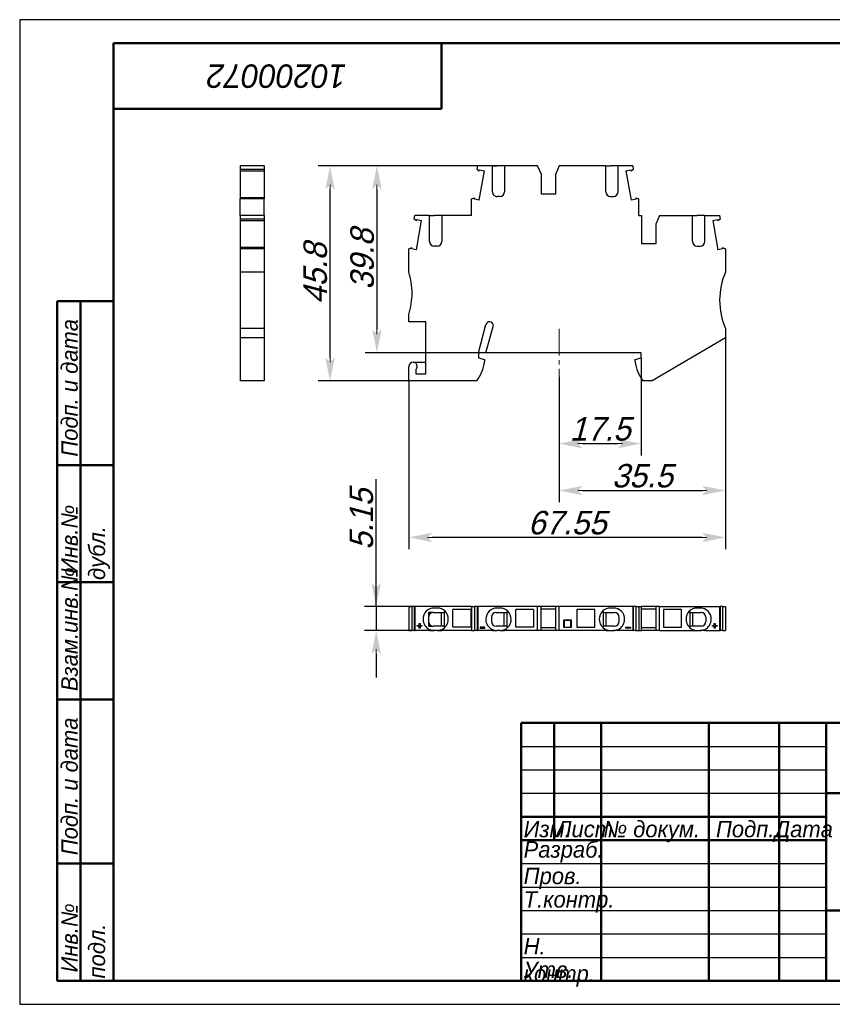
# Model space of a CAD drawing. Header units: millimetres. Extents: x 0 to 297, y 0 to 210.
# Tile 1 of 2: x 0 to 173, y 0 to 210. Entities that reach past the tile are written whole.
import ezdxf

# ---------------------------------------------------------------- set-up
doc = ezdxf.new("R2010")
doc.units = ezdxf.units.MM
doc.linetypes.add('CENTER2_per1_scale0.300801', pattern=[8.595402, 5.730268, -0.955045, 0.955045, -0.955045])
doc.styles.add('TextStyle_1', font='T-FLEX Type A.TTF', dxfattribs={"oblique": 15, "height": 5})
doc.dimstyles.new('DIM_ST_1', dxfattribs={"dimtxt": 5, "dimasz": 5, "dimexe": 2.5, "dimexo": 0, "dimtad": 1, "dimdec": 1, "dimrnd": 0.1, "dimdsep": 46, "dimtxsty": 'TextStyle_1', "dimblk": 'Arrow_3_C7_Status', "dimcen": 0.09, "dimclrd": 7, "dimclre": 7, "dimclrt": 7, "dimazin": 0, "dimtfac": 1, "dimtdec": 0, "dimtmove": 0, "dimatfit": 0, "dimldrblk": 'NONE', "dimfxl": 1, "dimtvp": 1, "dimtolj": 1, "dimarcsym": 0})
doc.dimstyles.new('DIM_ST_2', dxfattribs={"dimtxt": 5, "dimasz": 5, "dimexe": 2.5, "dimexo": 0, "dimtad": 1, "dimrnd": 0.01, "dimdsep": 46, "dimtxsty": 'TextStyle_1', "dimblk": 'Arrow_3_C7_Status', "dimcen": 0.09, "dimclrd": 7, "dimclre": 7, "dimclrt": 7, "dimazin": 0, "dimtfac": 1, "dimtdec": 0, "dimtmove": 0, "dimatfit": 0, "dimldrblk": 'NONE', "dimfxl": 1, "dimtvp": 1, "dimtolj": 1, "dimarcsym": 0})

# ---------------------------------------------------------------- blocks, each defined once
blk = doc.blocks.new('Arrow_3_C7_Status')
at = {"color": 7, "linetype": 'Continuous', "lineweight": 0}
blk.add_line((-1, 0), (-0.8, 0), dxfattribs=at)
at = {"color": 7}
blk.add_solid([(-1, -0.2), (0, 0), (-0.8, 0), (-1, 0.2)], dxfattribs=at)
blk = doc.blocks.new('*D5')
at = {"color": 7, "lineweight": -2}
for p, q in [((103.43, 178.8), (73.7, 178.8)), ((76.2, 173.8), (76.2, 143.95)), ((99.45, 138.95), (73.7, 138.95))]:
    blk.add_line(p, q, dxfattribs=at)
at = {"layer": 'Defpoints', "color": 0}
for p in [(103.43, 178.8), (76.2, 138.95), (99.45, 138.95)]:
    blk.add_point(p, dxfattribs=at)
at = {"color": 7, "lineweight": -2, "xscale": 5, "yscale": 5, "zscale": 5}
for p, rotation in [((76.2, 178.8), 89.99999999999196), ((76.2, 138.95), 269.999999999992)]:
    blk.add_blockref('Arrow_3_C7_Status', p, dxfattribs=dict(at, rotation=rotation))
at = {"color": 7, "insert": (73.07, 158.88), "char_height": 5, "attachment_point": 5, "rotation": 90, "style": 'TextStyle_1'}
blk.add_mtext('\\A1;39.8{\\H0.5x;\\S^ ;}', dxfattribs=at)
blk = doc.blocks.new('_None')
blk = doc.blocks.new('*D6')
at = {"color": 7, "lineweight": -2}
for p, q in [((150.55, 142.15), (150.55, 97.08)), ((83, 132.95), (83, 97.08)), ((145.55, 99.58), (88, 99.58))]:
    blk.add_line(p, q, dxfattribs=at)
at = {"layer": 'Defpoints', "color": 0}
for p in [(150.55, 142.15), (83, 132.95), (83, 99.58)]:
    blk.add_point(p, dxfattribs=at)
at = {"color": 7, "lineweight": -2, "xscale": 5, "yscale": 5, "zscale": 5, "rotation": 180}
blk.add_blockref('Arrow_3_C7_Status', (83, 99.58), dxfattribs=at)
at = {"color": 7, "lineweight": -2, "xscale": 5, "yscale": 5, "zscale": 5}
blk.add_blockref('Arrow_3_C7_Status', (150.55, 99.58), dxfattribs=at)
at = {"color": 7, "insert": (116.78, 102.7), "char_height": 5, "attachment_point": 5, "style": 'TextStyle_1'}
blk.add_mtext('\\A1;67.55{\\H0.5x;\\S^ ;}', dxfattribs=at)
blk = doc.blocks.new('*D7')
at = {"color": 7, "lineweight": -2}
for p, q in [((150.55, 142.15), (150.55, 107.08)), ((115.05, 133.84), (115.05, 107.08)), ((120.05, 109.58), (145.55, 109.58))]:
    blk.add_line(p, q, dxfattribs=at)
at = {"layer": 'Defpoints', "color": 0}
for p in [(150.55, 142.15), (115.05, 133.84), (150.55, 109.58)]:
    blk.add_point(p, dxfattribs=at)
at = {"color": 7, "lineweight": -2, "xscale": 5, "yscale": 5, "zscale": 5, "rotation": 180}
blk.add_blockref('Arrow_3_C7_Status', (115.05, 109.58), dxfattribs=at)
at = {"color": 7, "lineweight": -2, "xscale": 5, "yscale": 5, "zscale": 5}
blk.add_blockref('Arrow_3_C7_Status', (150.55, 109.58), dxfattribs=at)
at = {"color": 7, "insert": (132.8, 112.7), "char_height": 5, "attachment_point": 5, "style": 'TextStyle_1'}
blk.add_mtext('\\A1;35.5{\\H0.5x;\\S^ ;}', dxfattribs=at)
blk = doc.blocks.new('*D8')
at = {"color": 7, "lineweight": -2}
for p, q in [((103.43, 178.8), (63.7, 178.8)), ((66.2, 137.95), (66.2, 173.8)), ((83, 132.95), (63.7, 132.95))]:
    blk.add_line(p, q, dxfattribs=at)
at = {"layer": 'Defpoints', "color": 0}
for p in [(66.2, 178.8), (103.43, 178.8), (83, 132.95)]:
    blk.add_point(p, dxfattribs=at)
at = {"color": 7, "lineweight": -2, "xscale": 5, "yscale": 5, "zscale": 5}
for p, rotation in [((66.2, 178.8), 90.0000000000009), ((66.2, 132.95), 270.0000000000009)]:
    blk.add_blockref('Arrow_3_C7_Status', p, dxfattribs=dict(at, rotation=rotation))
at = {"color": 7, "insert": (63.07, 155.88), "char_height": 5, "attachment_point": 5, "rotation": 90, "style": 'TextStyle_1'}
blk.add_mtext('\\A1;45.8{\\H0.5x;\\S^ ;}', dxfattribs=at)
blk = doc.blocks.new('*D9')
at = {"color": 7, "lineweight": -2}
for p, q in [((132.55, 137.85), (132.55, 117.08)), ((115.05, 133.84), (115.05, 117.08)), ((120.05, 119.58), (127.55, 119.58))]:
    blk.add_line(p, q, dxfattribs=at)
at = {"layer": 'Defpoints', "color": 0}
for p in [(132.55, 137.85), (115.05, 133.84), (132.55, 119.58)]:
    blk.add_point(p, dxfattribs=at)
at = {"color": 7, "lineweight": -2, "xscale": 5, "yscale": 5, "zscale": 5, "rotation": 180}
blk.add_blockref('Arrow_3_C7_Status', (115.05, 119.58), dxfattribs=at)
at = {"color": 7, "lineweight": -2, "xscale": 5, "yscale": 5, "zscale": 5}
blk.add_blockref('Arrow_3_C7_Status', (132.55, 119.58), dxfattribs=at)
at = {"color": 7, "insert": (123.8, 122.7), "char_height": 5, "attachment_point": 5, "style": 'TextStyle_1'}
blk.add_mtext('\\A1;17.5{\\H0.5x;\\S^ ;}', dxfattribs=at)
blk = doc.blocks.new('*D10')
at = {"color": 7, "lineweight": -2}
for p, q in [((76.04, 84.87), (76.04, 111.97)), ((76.04, 89.87), (76.04, 94.87)), ((84.3, 84.87), (73.54, 84.87)), ((76.04, 84.87), (76.04, 79.72)), ((90.03, 79.72), (73.54, 79.72)), ((76.04, 74.72), (76.04, 69.72))]:
    blk.add_line(p, q, dxfattribs=at)
at = {"layer": 'Defpoints', "color": 0}
for p in [(84.3, 84.87), (76.04, 79.72), (90.03, 79.72)]:
    blk.add_point(p, dxfattribs=at)
at = {"color": 7, "lineweight": -2, "xscale": 5, "yscale": 5, "zscale": 5}
for p, rotation in [((76.04, 84.87), 270), ((76.04, 79.72), 90)]:
    blk.add_blockref('Arrow_3_C7_Status', p, dxfattribs=dict(at, rotation=rotation))
at = {"color": 7, "insert": (72.91, 103.42), "char_height": 5, "attachment_point": 5, "rotation": 90, "style": 'TextStyle_1'}
blk.add_mtext('\\A1;5.15{\\H0.5x;\\S^ ;}', dxfattribs=at)
blk = doc.blocks.new('_FR1Страница_1')
at = {"color": 7, "linetype": 'Continuous', "lineweight": 25}
for p, q in [((0, 210), (0, 0)), ((297, 210), (0, 210)), ((107, 55), (172, 55)), ((107, 50), (172, 50)), ((107, 45), (172, 45)), ((107, 30), (172, 30)), ((107, 25), (172, 25)), ((107, 20), (172, 20)), ((107, 15), (172, 15)), ((107, 10), (172, 10)), ((0, 0), (297, 0))]:
    blk.add_line(p, q, dxfattribs=at)
at = {"color": 7, "linetype": 'Continuous', "lineweight": 50}
for p, q in [((20, 5), (20, 205)), ((20, 205), (292, 205)), ((90, 191), (90, 205)), ((20, 191), (90, 191)), ((8, 5), (8, 150)), ((8, 150), (20, 150)), ((13, 150), (13, 5)), ((8, 115), (20, 115)), ((8, 90), (20, 90)), ((20, 65), (8, 65)), ((107, 5), (107, 60)), ((107, 60), (292, 60)), ((114, 60), (114, 35)), ((124, 60), (124, 5)), ((147, 60), (147, 5)), ((162, 60), (162, 5)), ((172, 60), (172, 5)), ((172, 45), (292, 45)), ((107, 40), (172, 40)), ((107, 35), (172, 35)), ((8, 30), (20, 30)), ((172, 20), (292, 20)), ((20, 5), (8, 5)), ((292, 5), (20, 5))]:
    blk.add_line(p, q, dxfattribs=at)
at = {"color": 7}
for s, insert, char_height, width, attachment_point, rotation in [('\\pl0.5;{\\fT-FLEX Type A|b0|i1;\\l\\C250;10200072 \\P}', (55, 198), 5, 72.5, 5, 180), ('\\pl0.5;{\\fT-FLEX Type A|b0|i1;\\l\\C250; Подп. и дата\\P}', (8.875, 115), 3.5, 36.75, 1, 90), ('\\pl0.5;{\\fT-FLEX Type A|b0|i1;\\l\\C250;\\P}', (16.5, 132.5), 3.5, 36.75, 5, 90), ('\\pl0.5;{\\fT-FLEX Type A|b0|i1;\\l\\C250; Инв.№ дубл.\\P}', (8.875, 90), 3.5, 26.75, 1, 90), ('\\pl0.5;{\\fT-FLEX Type A|b0|i1;\\l\\C250;\\P}', (16.5, 102.5), 3.5, 26.75, 5, 90), ('\\pl0.5;{\\fT-FLEX Type A|b0|i1;\\l\\C250; Взам.инв.№\\P}', (8.875, 65), 3.5, 26.75, 1, 90), ('\\pl0.5;{\\fT-FLEX Type A|b0|i1;\\l\\C250;\\P}', (16.5, 77.5), 3.5, 26.75, 5, 90), ('\\pl0.5;{\\fT-FLEX Type A|b0|i1;\\l\\C250; Подп. и дата\\P}', (8.875, 30), 3.5, 36.75, 1, 90), ('\\pl0.5;{\\fT-FLEX Type A|b0|i1;\\l\\C250;\\P}', (16.5, 47.5), 3.5, 36.75, 5, 90), ('\\pl0.5;{\\fT-FLEX Type A|b0|i1;\\l\\C250; Инв.№ подл.\\P}', (8.875, 5), 3.5, 26.75, 1, 90), ('\\pl0.5;{\\fT-FLEX Type A|b0|i1;\\l\\C250;\\H0.857143x;\\P}', (16.5, 17.5), 3.5, 26.75, 5, 90)]:
    blk.add_mtext(s, dxfattribs=dict(at, insert=insert, char_height=char_height, width=width, attachment_point=attachment_point, rotation=rotation))
at = {"color": 7, "char_height": 3.5}
for s, insert, width, attachment_point in [('{\\fT-FLEX Type A|b0|i1;\\l\\C250;\\P}', (110.5, 59.125), 8.75, 2), ('{\\fT-FLEX Type A|b0|i1;\\l\\C250;\\P}', (114, 59.125), 11.75, 1), ('{\\fT-FLEX Type A|b0|i1;\\l\\C250; \\P}', (124, 59.125), 24.75, 1), ('{\\fT-FLEX Type A|b0|i1;\\l\\C250;\\P}', (162, 59.125), 11.75, 1), ('{\\fT-FLEX Type A|b0|i1;\\l\\C250;\\fT-FLEX Type A|b0|i0;\\P}', (110.5, 54.125), 8.75, 2), ('{\\fT-FLEX Type A|b0|i1;\\l\\C250;\\P}', (114, 54.125), 11.75, 1), ('{\\fT-FLEX Type A|b0|i1;\\l\\C250; \\P}', (124, 54.125), 24.75, 1), ('{\\fT-FLEX Type A|b0|i1;\\l\\C250;\\P}', (162, 54.125), 11.75, 1), ('{\\fT-FLEX Type A|b0|i1;\\l\\C250;\\P}', (110.5, 49.125), 8.75, 2), ('{\\fT-FLEX Type A|b0|i1;\\l\\C250;\\P}', (114, 49.125), 11.75, 1), ('{\\fT-FLEX Type A|b0|i1;\\l\\C250; \\P}', (124, 49.125), 24.75, 1), ('{\\fT-FLEX Type A|b0|i1;\\l\\C250;\\P}', (162, 49.125), 11.75, 1), ('{\\fT-FLEX Type A|b0|i1;\\l\\C250; \\P}', (110.5, 44.125), 8.75, 2), ('{\\fT-FLEX Type A|b0|i1;\\l\\C250;\\P}', (114, 44.125), 11.75, 1), ('{\\fT-FLEX Type A|b0|i1;\\l\\C250; \\P}', (124, 44.125), 24.75, 1), ('{\\fT-FLEX Type A|b0|i1;\\l\\C250;\\P}', (162, 44.125), 11.75, 1), ('\\pl0.5;{\\fT-FLEX Type A|b0|i1;\\l\\C250;Изм.\\H0.857143x;\\P}', (107, 39.125), 8.75, 1), ('\\pl0.5;{\\fT-FLEX Type A|b0|i1;\\l\\C250;Лист\\fT-FLEX Type A|b0|i0;\\H0.857143x;\\P}', (114, 39.125), 11.75, 1), ('\\pl0.5;{\\fT-FLEX Type A|b0|i1;\\l\\C250;№ докум.\\P}', (124, 39.125), 24.75, 1), ('\\pl0.5;{\\fT-FLEX Type A|b0|i1;\\l\\C250;Подп.\\P}', (154.5, 39.125), 16.75, 2), ('\\pl0.5;{\\fT-FLEX Type A|b0|i1;\\l\\C250;Дата\\fT-FLEX Type A|b0|i0;\\H0.857143x;\\P}', (167, 39.125), 11.75, 2), ('\\pl0.5;{\\fT-FLEX Type A|b0|i1;\\l\\C250;Разраб.\\P}', (107, 32.5), 18.75, 4), ('\\pl0.5;{\\fT-FLEX Type A|b0|i1;\\l\\C250;\\P}', (124, 34.125), 24.75, 1), ('\\pl0.5;{\\fT-FLEX Type A|b0|i1;\\l\\C250;\\H0.857143x;\\P}', (162, 34.125), 11.75, 1), ('\\pl0.5;{\\fT-FLEX Type A|b0|i1;\\l\\C250;Пров.\\P}', (107, 29.125), 18.75, 1), ('\\pl0.5;{\\fT-FLEX Type A|b0|i1;\\l\\C250;\\P}', (124, 29.125), 24.75, 1), ('\\pl0.5;{\\fT-FLEX Type A|b0|i1;\\l\\C250;\\P}', (162, 29.125), 11.75, 1), ('\\pl0.5;{\\fT-FLEX Type A|b0|i1;\\l\\C250;Т.контр.\\P}', (107, 24.125), 18.75, 1), ('\\pl0.5;{\\fT-FLEX Type A|b0|i1;\\l\\C250;\\P}', (124, 24.125), 24.75, 1), ('\\pl0.5;{\\fT-FLEX Type A|b0|i1;\\l\\C250;\\H0.857143x;\\P}', (162, 24.125), 11.75, 1), ('\\pl0.5;{\\fT-FLEX Type A|b0|i1;\\l\\C250;\\P}', (107, 19.125), 18.75, 1), ('\\pl0.5;{\\fT-FLEX Type A|b0|i1;\\l\\C250;\\P}', (124, 19.125), 24.75, 1), ('\\pl0.5;{\\fT-FLEX Type A|b0|i1;\\l\\C250;\\P}', (162, 19.125), 11.75, 1), ('\\pl0.5;{\\fT-FLEX Type A|b0|i1;\\l\\C250;Н. контр.\\P}', (107, 14.125), 18.75, 1), ('\\pl0.5;{\\fT-FLEX Type A|b0|i1;\\l\\C250;\\P}', (124, 14.125), 24.75, 1), ('\\pl0.5;{\\fT-FLEX Type A|b0|i1;\\l\\C250;\\H0.857143x;\\P}', (162, 14.125), 11.75, 1), ('\\pl0.5;{\\fT-FLEX Type A|b0|i1;\\l\\C250;Утв.\\P}', (107, 9.125), 18.75, 1), ('\\pl0.5;{\\fT-FLEX Type A|b0|i1;\\l\\C250;\\P}', (124, 9.125), 24.75, 1), ('\\pl0.5;{\\fT-FLEX Type A|b0|i1;\\l\\C250;\\H0.857143x;\\P}', (162, 9.125), 11.75, 1)]:
    blk.add_mtext(s, dxfattribs=dict(at, insert=insert, width=width, attachment_point=attachment_point))
blk = doc.blocks.new('Страница_1')
at = {"color": 7, "linetype": 'Continuous', "lineweight": 30}
for p, q in [((46.995, 178.804), (46.995, 178.076)), ((52.145, 178.804), (46.995, 178.804)), ((52.145, 178.804), (52.145, 178.076)), ((97.571, 178.076), (97.699, 178.804)), ((100.828, 178.804), (97.699, 178.804)), ((100.828, 173.304), (100.828, 178.804)), ((100.865, 178.804), (101.828, 178.804)), ((102.428, 178.804), (101.828, 178.804)), ((103.392, 178.804), (102.428, 178.804)), ((103.428, 178.804), (103.428, 173.304)), ((110.485, 178.804), (103.428, 178.804)), ((111.203, 177.104), (110.485, 178.804)), ((115.072, 178.804), (114.353, 177.104)), ((125.028, 178.804), (115.072, 178.804)), ((125.028, 173.304), (125.028, 178.804)), ((125.065, 178.804), (126.028, 178.804)), ((126.628, 178.804), (126.028, 178.804)), ((127.592, 178.804), (126.628, 178.804)), ((130.757, 178.804), (127.628, 178.804)), ((127.628, 173.304), (127.628, 178.804)), ((130.757, 178.804), (130.885, 178.076)), ((46.995, 178.076), (46.995, 177.683)), ((52.145, 178.076), (46.995, 178.076)), ((52.145, 177.683), (46.995, 177.683)), ((46.995, 177.679), (46.995, 171.994)), ((52.145, 178.076), (52.145, 177.683)), ((52.145, 177.679), (52.145, 171.994)), ((98.04, 177.683), (97.571, 178.076)), ((98.04, 177.683), (98.087, 177.951)), ((98.042, 171.536), (99.141, 177.765)), ((98.087, 177.951), (99.141, 177.765)), ((111.203, 177.104), (111.203, 172.804)), ((114.353, 172.804), (114.353, 177.104)), ((129.316, 177.765), (130.369, 177.951)), ((129.316, 177.765), (130.414, 171.536)), ((130.369, 177.951), (130.417, 177.683)), ((130.885, 178.076), (130.417, 177.683)), ((102.428, 172.304), (101.828, 172.304)), ((114.353, 172.804), (111.203, 172.804)), ((126.028, 172.304), (126.628, 172.304)), ((52.145, 171.99), (46.995, 171.99)), ((46.995, 171.99), (46.995, 171.76)), ((46.995, 168.204), (46.995, 171.76)), ((52.145, 171.76), (46.995, 171.76)), ((52.145, 171.99), (52.145, 171.76)), ((52.145, 168.204), (52.145, 171.76)), ((96.403, 171.76), (97.036, 171.99)), ((96.403, 168.204), (96.403, 171.76)), ((96.989, 171.722), (97.036, 171.99)), ((98.042, 171.536), (96.989, 171.722)), ((131.468, 171.722), (130.414, 171.536)), ((131.42, 171.99), (131.468, 171.722)), ((131.42, 171.99), (132.053, 171.76)), ((132.053, 168.204), (132.053, 171.76)), ((46.995, 168.204), (46.995, 167.476)), ((52.145, 168.204), (46.995, 168.204)), ((52.145, 168.204), (52.145, 167.476)), ((84.171, 167.476), (84.299, 168.204)), ((87.428, 168.204), (84.299, 168.204)), ((87.428, 162.704), (87.428, 168.204)), ((87.465, 168.204), (88.428, 168.204)), ((89.028, 168.204), (88.428, 168.204)), ((89.992, 168.204), (89.028, 168.204)), ((96.403, 168.204), (90.028, 168.204)), ((90.028, 168.204), (90.028, 162.704)), ((132.053, 168.204), (132.603, 168.204)), ((132.603, 168.204), (132.603, 162.204)), ((136.472, 168.204), (135.753, 166.504)), ((136.472, 168.204), (143.528, 168.204)), ((143.528, 162.704), (143.528, 168.204)), ((143.565, 168.204), (144.528, 168.204)), ((145.128, 168.204), (144.528, 168.204)), ((146.092, 168.204), (145.128, 168.204)), ((146.128, 168.204), (149.257, 168.204)), ((146.128, 162.704), (146.128, 168.204)), ((149.257, 168.204), (149.385, 167.476)), ((52.145, 167.476), (46.995, 167.476)), ((46.995, 167.476), (46.995, 167.083)), ((52.145, 167.083), (46.995, 167.083)), ((46.995, 167.079), (46.995, 161.394)), ((52.145, 167.476), (52.145, 167.083)), ((52.145, 167.079), (52.145, 161.394)), ((84.64, 167.083), (84.171, 167.476)), ((84.64, 167.083), (84.687, 167.351)), ((84.642, 160.936), (85.741, 167.165)), ((84.687, 167.351), (85.741, 167.165)), ((135.753, 162.204), (135.753, 166.504)), ((147.816, 167.165), (148.869, 167.351)), ((147.816, 167.165), (148.914, 160.936)), ((148.869, 167.351), (148.917, 167.083)), ((149.385, 167.476), (148.917, 167.083)), ((89.028, 161.704), (88.428, 161.704)), ((135.753, 162.204), (132.603, 162.204)), ((144.528, 161.704), (145.128, 161.704)), ((46.995, 161.39), (46.995, 161.16)), ((52.145, 161.39), (46.995, 161.39)), ((52.145, 161.16), (46.995, 161.16)), ((46.995, 161.16), (46.995, 156.154)), ((52.145, 161.39), (52.145, 161.16)), ((52.145, 161.16), (52.145, 156.154)), ((83.003, 161.16), (83.636, 161.39)), ((83.003, 156.154), (83.003, 161.16)), ((83.589, 161.122), (83.636, 161.39)), ((84.642, 160.936), (83.589, 161.122)), ((149.968, 161.122), (148.914, 160.936)), ((149.92, 161.39), (150.553, 161.16)), ((149.92, 161.39), (149.968, 161.122)), ((150.553, 161.16), (150.553, 156.154)), ((52.145, 156.154), (46.995, 156.154)), ((46.995, 156.154), (46.995, 150.154)), ((52.145, 156.154), (52.145, 150.154)), ((46.995, 150.154), (46.995, 144.154)), ((52.145, 150.154), (52.145, 144.154)), ((83.003, 145.554), (83.003, 147.154)), ((86.603, 145.554), (83.003, 145.554)), ((86.603, 134.454), (86.603, 145.554)), ((97.853, 138.954), (99.463, 144.961)), ((46.995, 144.154), (46.995, 142.154)), ((52.145, 144.154), (46.995, 144.154)), ((52.145, 144.154), (52.145, 142.154)), ((99.453, 138.954), (101.031, 144.841)), ((150.553, 144.154), (150.553, 142.154)), ((46.995, 142.154), (46.995, 132.954)), ((52.145, 142.154), (46.995, 142.154)), ((52.145, 142.154), (52.145, 132.954)), ((150.553, 142.154), (134.897, 132.954)), ((97.853, 138.954), (97.853, 137.854)), ((132.553, 138.954), (99.453, 138.954)), ((132.553, 137.854), (132.553, 138.954)), ((83.903, 136.954), (86.603, 136.954)), ((97.853, 137.854), (99.153, 137.505)), ((99.153, 137.505), (99.153, 137.054)), ((131.253, 137.505), (132.553, 137.854)), ((131.253, 137.054), (131.253, 137.505)), ((83.003, 132.954), (83.003, 136.054)), ((84.503, 135.383), (84.503, 134.454)), ((84.503, 134.454), (86.603, 134.454)), ((52.145, 132.954), (46.995, 132.954)), ((97.494, 132.954), (83.003, 132.954)), ((134.897, 132.954), (132.912, 132.954)), ((83.003, 84.869), (83.636, 84.869)), ((83.003, 84.869), (83.003, 79.719)), ((83.636, 84.869), (83.636, 79.719)), ((84.167, 84.869), (83.64, 84.869)), ((84.171, 84.869), (84.299, 84.869)), ((84.171, 84.869), (84.171, 79.719)), ((84.299, 84.869), (84.299, 79.719)), ((96.403, 84.869), (84.299, 84.869)), ((89.028, 84.519), (88.428, 84.519)), ((96.203, 84.219), (92.403, 84.219)), ((92.403, 80.419), (92.403, 84.219)), ((96.203, 84.219), (96.203, 80.419)), ((96.403, 84.869), (97.036, 84.869)), ((96.403, 84.869), (96.403, 79.719)), ((97.036, 84.869), (97.036, 79.719)), ((97.567, 84.869), (97.04, 84.869)), ((97.571, 84.869), (97.571, 79.719)), ((97.571, 84.869), (97.699, 84.869)), ((110.485, 84.869), (97.699, 84.869)), ((97.699, 84.869), (97.699, 79.719)), ((102.428, 84.519), (101.828, 84.519)), ((109.603, 84.219), (105.803, 84.219)), ((105.803, 80.419), (105.803, 84.219)), ((109.603, 84.219), (109.603, 80.419)), ((110.485, 79.719), (110.485, 84.869)), ((111.203, 84.869), (110.485, 84.869)), ((114.353, 84.869), (111.203, 84.869)), ((111.203, 79.719), (111.203, 84.869)), ((114.353, 84.294), (111.203, 84.294)), ((115.072, 84.869), (114.353, 84.869)), ((114.353, 79.719), (114.353, 84.869)), ((130.757, 84.869), (115.072, 84.869)), ((115.072, 79.719), (115.072, 84.869)), ((122.653, 84.219), (118.853, 84.219)), ((118.853, 84.219), (118.853, 80.419)), ((122.653, 80.419), (122.653, 84.219)), ((126.628, 84.519), (126.028, 84.519)), ((130.757, 84.869), (130.885, 84.869)), ((130.757, 84.869), (130.757, 79.719)), ((130.885, 84.869), (130.885, 79.719)), ((131.416, 84.869), (130.89, 84.869)), ((131.42, 84.869), (132.053, 84.869)), ((131.42, 84.869), (131.42, 79.719)), ((132.053, 84.869), (132.603, 84.869)), ((132.053, 84.869), (132.053, 79.719)), ((132.603, 79.719), (132.603, 84.869)), ((135.753, 84.869), (132.603, 84.869)), ((135.753, 84.294), (132.603, 84.294)), ((135.753, 79.719), (135.753, 84.869)), ((136.472, 84.869), (135.753, 84.869)), ((136.472, 84.869), (149.257, 84.869)), ((136.472, 79.719), (136.472, 84.869)), ((141.153, 84.219), (137.353, 84.219)), ((137.353, 84.219), (137.353, 80.419)), ((141.153, 80.419), (141.153, 84.219)), ((145.128, 84.519), (144.528, 84.519)), ((149.257, 84.869), (149.385, 84.869)), ((149.257, 84.869), (149.257, 79.719)), ((149.385, 84.869), (149.385, 79.719)), ((149.916, 84.869), (149.39, 84.869)), ((149.92, 84.869), (149.92, 79.719)), ((149.92, 84.869), (150.553, 84.869)), ((150.553, 84.869), (150.553, 79.719)), ((87.203, 83.569), (87.203, 82.119)), ((88.203, 83.569), (87.203, 83.569)), ((87.203, 82.119), (87.203, 80.669)), ((88.203, 83.569), (88.428, 83.569)), ((88.428, 83.569), (89.028, 83.569)), ((89.028, 83.569), (90.578, 83.569)), ((89.953, 80.669), (89.953, 83.569)), ((90.578, 83.721), (90.716, 83.825)), ((90.578, 80.517), (90.578, 83.721)), ((100.603, 82.569), (100.603, 82.119)), ((100.603, 82.119), (100.603, 81.669)), ((101.603, 83.569), (101.828, 83.569)), ((101.828, 83.569), (102.428, 83.569)), ((102.428, 83.569), (103.978, 83.569)), ((103.353, 80.669), (103.353, 83.569)), ((103.978, 83.721), (104.116, 83.825)), ((103.978, 80.517), (103.978, 83.721)), ((116.051, 81.971), (117.656, 81.971)), ((116.151, 81.871), (116.051, 81.971)), ((116.051, 80.366), (116.051, 81.971)), ((117.656, 81.971), (117.556, 81.871)), ((117.656, 81.971), (117.656, 80.366)), ((124.34, 83.825), (124.478, 83.721)), ((124.478, 83.721), (124.478, 80.517)), ((124.478, 83.569), (126.028, 83.569)), ((125.103, 80.669), (125.103, 83.569)), ((126.028, 83.569), (126.628, 83.569)), ((126.628, 83.569), (126.853, 83.569)), ((127.853, 82.119), (127.853, 82.569)), ((127.853, 81.669), (127.853, 82.119)), ((142.84, 83.825), (142.978, 83.721)), ((142.978, 83.721), (142.978, 80.517)), ((142.978, 83.569), (144.528, 83.569)), ((143.603, 80.669), (143.603, 83.569)), ((144.528, 83.569), (145.128, 83.569)), ((145.128, 83.569), (145.353, 83.569)), ((146.353, 82.569), (146.353, 82.119)), ((146.353, 82.119), (146.353, 81.669)), ((84.799, 80.819), (85.199, 80.819)), ((84.799, 80.619), (84.799, 80.819)), ((85.199, 80.619), (84.799, 80.619)), ((85.199, 80.819), (85.199, 81.219)), ((85.199, 81.219), (85.399, 81.219)), ((85.199, 80.219), (85.199, 80.619)), ((85.399, 80.219), (85.199, 80.219)), ((85.399, 81.219), (85.399, 80.819)), ((85.399, 80.819), (85.799, 80.819)), ((85.799, 80.619), (85.399, 80.619)), ((85.399, 80.619), (85.399, 80.219)), ((85.799, 80.819), (85.799, 80.619)), ((87.203, 80.669), (88.203, 80.669)), ((87.428, 79.937), (87.428, 79.719)), ((88.428, 80.669), (88.203, 80.669)), ((89.028, 80.669), (88.428, 80.669)), ((90.578, 80.669), (89.028, 80.669)), ((90.028, 79.719), (90.028, 79.937)), ((90.716, 80.413), (90.578, 80.517)), ((96.203, 80.419), (92.403, 80.419)), ((98.199, 80.419), (98.199, 80.219)), ((99.199, 80.419), (98.199, 80.419)), ((98.199, 80.219), (99.199, 80.219)), ((99.199, 80.219), (99.199, 80.419)), ((100.828, 79.937), (100.828, 79.719)), ((101.828, 80.669), (101.603, 80.669)), ((102.428, 80.669), (101.828, 80.669)), ((103.978, 80.669), (102.428, 80.669)), ((103.428, 79.719), (103.428, 79.937)), ((104.116, 80.413), (103.978, 80.517)), ((109.603, 80.419), (105.803, 80.419)), ((114.353, 80.294), (111.203, 80.294)), ((116.151, 80.466), (116.051, 80.366)), ((117.656, 80.366), (116.051, 80.366)), ((117.556, 81.871), (116.151, 81.871)), ((116.151, 81.871), (116.151, 80.466)), ((116.151, 80.466), (117.556, 80.466)), ((117.556, 80.466), (117.556, 81.871)), ((117.656, 80.366), (117.556, 80.466)), ((118.853, 80.419), (122.653, 80.419)), ((124.478, 80.517), (124.34, 80.413)), ((126.028, 80.669), (124.478, 80.669)), ((125.028, 79.937), (125.028, 79.719)), ((126.628, 80.669), (126.028, 80.669)), ((126.853, 80.669), (126.628, 80.669)), ((127.628, 79.719), (127.628, 79.937)), ((129.257, 80.219), (129.257, 80.419)), ((129.257, 80.419), (130.257, 80.419)), ((130.257, 80.219), (129.257, 80.219)), ((130.257, 80.419), (130.257, 80.219)), ((135.753, 80.294), (132.603, 80.294)), ((137.353, 80.419), (141.153, 80.419)), ((142.978, 80.517), (142.84, 80.413)), ((144.528, 80.669), (142.978, 80.669)), ((143.528, 79.937), (143.528, 79.719)), ((145.128, 80.669), (144.528, 80.669)), ((145.353, 80.669), (145.128, 80.669)), ((146.128, 79.719), (146.128, 79.937)), ((147.757, 80.619), (147.757, 80.819)), ((147.757, 80.819), (148.157, 80.819)), ((148.157, 80.619), (147.757, 80.619)), ((148.157, 80.819), (148.157, 81.219)), ((148.157, 81.219), (148.357, 81.219)), ((148.157, 80.219), (148.157, 80.619)), ((148.357, 80.219), (148.157, 80.219)), ((148.357, 81.219), (148.357, 80.819)), ((148.357, 80.819), (148.757, 80.819)), ((148.757, 80.619), (148.357, 80.619)), ((148.357, 80.619), (148.357, 80.219)), ((148.757, 80.819), (148.757, 80.619)), ((83.003, 79.719), (83.636, 79.719)), ((84.167, 79.719), (83.64, 79.719)), ((84.171, 79.719), (84.299, 79.719)), ((87.428, 79.719), (84.299, 79.719)), ((87.428, 79.719), (88.428, 79.719)), ((89.028, 79.719), (88.428, 79.719)), ((89.028, 79.719), (90.028, 79.719)), ((96.403, 79.719), (90.028, 79.719)), ((96.403, 79.719), (97.036, 79.719)), ((97.567, 79.719), (97.04, 79.719)), ((97.571, 79.719), (97.699, 79.719)), ((100.828, 79.719), (97.699, 79.719)), ((100.828, 79.719), (101.828, 79.719)), ((102.428, 79.719), (101.828, 79.719)), ((102.428, 79.719), (103.428, 79.719)), ((110.485, 79.719), (103.428, 79.719)), ((111.203, 79.719), (110.485, 79.719)), ((114.353, 79.719), (111.203, 79.719)), ((115.072, 79.719), (114.353, 79.719)), ((125.028, 79.719), (115.072, 79.719)), ((125.028, 79.719), (126.028, 79.719)), ((126.028, 79.719), (126.628, 79.719)), ((127.628, 79.719), (126.628, 79.719)), ((130.757, 79.719), (127.628, 79.719)), ((130.757, 79.719), (130.885, 79.719)), ((131.416, 79.719), (130.89, 79.719)), ((131.42, 79.719), (132.053, 79.719)), ((132.053, 79.719), (132.603, 79.719)), ((135.753, 79.719), (132.603, 79.719)), ((136.472, 79.719), (135.753, 79.719)), ((136.472, 79.719), (143.528, 79.719)), ((143.528, 79.719), (144.528, 79.719)), ((144.528, 79.719), (145.128, 79.719)), ((146.128, 79.719), (145.128, 79.719)), ((146.128, 79.719), (149.257, 79.719)), ((149.257, 79.719), (149.385, 79.719)), ((149.916, 79.719), (149.39, 79.719)), ((149.92, 79.719), (150.553, 79.719))]:
    blk.add_line(p, q, dxfattribs=at)
at = {"color": 7, "linetype": 'CENTER2_per1_scale0.300801', "lineweight": 15}
blk.add_line((115.053, 144.101), (115.053, 132.172), dxfattribs=at)
blk.add_line((115.053, 144.101), (115.053, 132.172), dxfattribs=at)
at = {"color": 7, "linetype": 'Continuous', "lineweight": 30}
for centre, radius, start, end in [((101.828, 173.304), 1, 179.99999, 270), ((102.428, 173.304), 1, 270, 0), ((126.028, 173.304), 1, 180, 270), ((126.628, 173.304), 1, 270, 360), ((88.428, 162.704), 1, 180, 270), ((89.028, 162.704), 1, 270, 0), ((144.528, 162.704), 1, 180, 270), ((145.128, 162.704), 1, 270, 359.99999), ((68.694, 151.654), 15, 0, 17.4576), ((164.301, 150.154), 15, 156.42182, 180), ((68.694, 151.654), 15, 342.5424, 0), ((164.301, 150.154), 15, 180, 203.57818), ((100.236, 144.754), 0.8, 6.27468, 165), ((83.903, 136.054), 0.9, 0.00001, 179.99999), ((89.759, 138.469), 9.5, 324.50968, 351.4318), ((140.647, 138.469), 9.5, 188.5682, 215.49032), ((83.903, 136.054), 0.9, 311.81031, 360), ((88.428, 82.119), 2.4, 90, 180), ((89.028, 82.119), 2.4, 0, 90), ((101.828, 82.119), 2.4, 90, 179.99999), ((102.428, 82.119), 2.4, 0, 90), ((126.028, 82.119), 2.4, 90, 179.99999), ((126.628, 82.119), 2.4, 0, 90), ((144.528, 82.119), 2.4, 90, 180), ((145.128, 82.119), 2.4, 359.99999, 90), ((88.428, 82.119), 2.4, 179.99999, 245.37568), ((88.203, 82.569), 1, 90, 179.99999), ((89.028, 82.119), 2.4, 294.62432, 360), ((101.828, 82.119), 2.4, 180, 245.37568), ((101.603, 82.569), 1, 90, 179.99999), ((102.428, 82.119), 2.4, 294.62432, 360), ((126.028, 82.119), 2.4, 180, 245.37568), ((126.853, 82.569), 1, 360, 90), ((126.628, 82.119), 2.4, 294.62432, 0), ((144.528, 82.119), 2.4, 180, 245.37568), ((145.353, 82.569), 1, 360, 90), ((145.128, 82.119), 2.4, 294.62432, 0), ((88.203, 81.669), 1, 180, 270), ((88.428, 82.119), 2.4, 245.37568, 270), ((89.028, 82.119), 2.4, 270, 294.62432), ((101.603, 81.669), 1, 180, 270), ((101.828, 82.119), 2.4, 245.37568, 270), ((102.428, 82.119), 2.4, 270, 294.62432), ((126.028, 82.119), 2.4, 245.37568, 270), ((126.628, 82.119), 2.4, 270, 294.62432), ((126.853, 81.669), 1, 270, 0), ((144.528, 82.119), 2.4, 245.37568, 270), ((145.128, 82.119), 2.4, 270, 294.62432), ((145.353, 81.669), 1, 270, 360)]:
    blk.add_arc(centre, radius, start, end, dxfattribs=at)
blk.add_blockref('_FR1Страница_1', (0, 0))
for base, p1, p2, angle, dimstyle, picture, middle in [((66.198196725, 178.803575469), (83.003197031, 132.953575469), (103.428197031, 178.803575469), 90, 'DIM_ST_1', '*D8', (66.198196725, 155.878575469)), ((76.198197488, 138.953575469), (103.428197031, 178.803575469), (99.453197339, 138.953575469), 270, 'DIM_ST_1', '*D5', (76.198197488, 158.878575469)), ((83.003, 99.579), (150.553, 142.154), (83.003, 132.954), 180, 'DIM_ST_2', '*D6', (116.778, 99.579)), ((76.038, 79.719), (84.299, 84.869), (90.028, 79.719), 270, 'DIM_ST_2', '*D10', (76.038, 103.417))]:
    dim = blk.add_linear_dim(base=base, p1=p1, p2=p2, angle=angle, text='<>{\\H0.5x;\\S^ ;}', dimstyle=dimstyle)
    dim.commit()
    dim.dimension.update_dxf_attribs({"geometry": picture, "text_midpoint": middle, "dimtype": 160})
for base, p2, picture, middle in [((150.553, 109.579), (150.553, 142.154), '*D7', (132.803, 109.579)), ((132.553, 119.579), (132.553, 137.854), '*D9', (123.803, 119.579))]:
    dim = blk.add_linear_dim(base=base, p1=(115.053, 133.839), p2=p2, text='<>{\\H0.5x;\\S^ ;}', dimstyle='DIM_ST_2')
    dim.commit()
    dim.dimension.update_dxf_attribs({"geometry": picture, "text_midpoint": middle, "dimtype": 160})

msp = doc.modelspace()

# ---------------------------------------------------------------- block references
msp.add_blockref('Страница_1', (0, 0))

doc.saveas('drawing.dxf')
